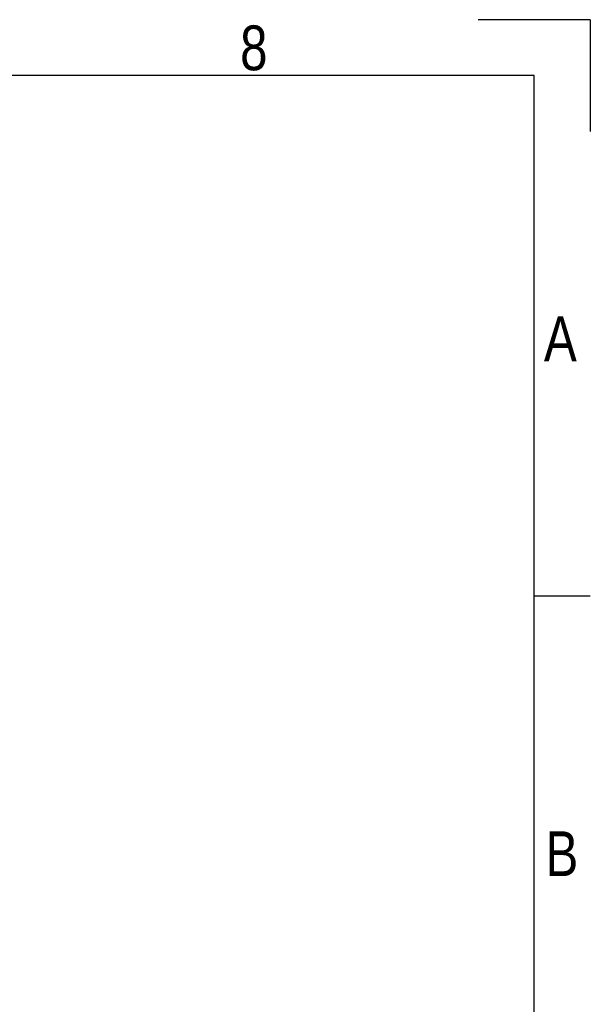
# Model space of a CAD drawing. Header units: millimetres. Extents: x 0 to 420, y 0 to 297.
# Tile 68 of 68: x 367 to 420, y 206 to 297. Entities that reach past the tile are written whole.
import ezdxf

# ---------------------------------------------------------------- set-up
doc = ezdxf.new("R2010")
doc.units = ezdxf.units.MM
doc.layers.add('CARTIGLIO', color=140, linetype='Continuous')
doc.styles.add('SLDTEXTSTYLE2', font='TXT', dxfattribs={"width": 0.821468})

msp = doc.modelspace()

# ---------------------------------------------------------------- linework, layer by layer
at = {"layer": 'CARTIGLIO', "linetype": 'Continuous'}
for p, q in [((420.0016, 296.9968), (409.6532, 296.9968)), ((420.0016, 296.9968), (420.0016, 286.6484)), ((414.8274, 291.8226), (5.1801, 291.8226)), ((414.8274, 5.171), (414.8274, 291.8226)), ((420.0016, 243.7024), (414.8274, 243.7024))]:
    msp.add_line(p, q, dxfattribs=at)

# ---------------------------------------------------------------- texts
at = {"layer": 'CARTIGLIO', "char_height": 4.1394, "attachment_point": 2, "style": 'SLDTEXTSTYLE2'}
for s, insert in [('8', (388.9127, 296.4629)), ('A', (417.2354, 269.5569)), ('B', (417.3813, 221.9541))]:
    msp.add_mtext(s, dxfattribs=dict(at, insert=insert))

doc.saveas('drawing.dxf')
